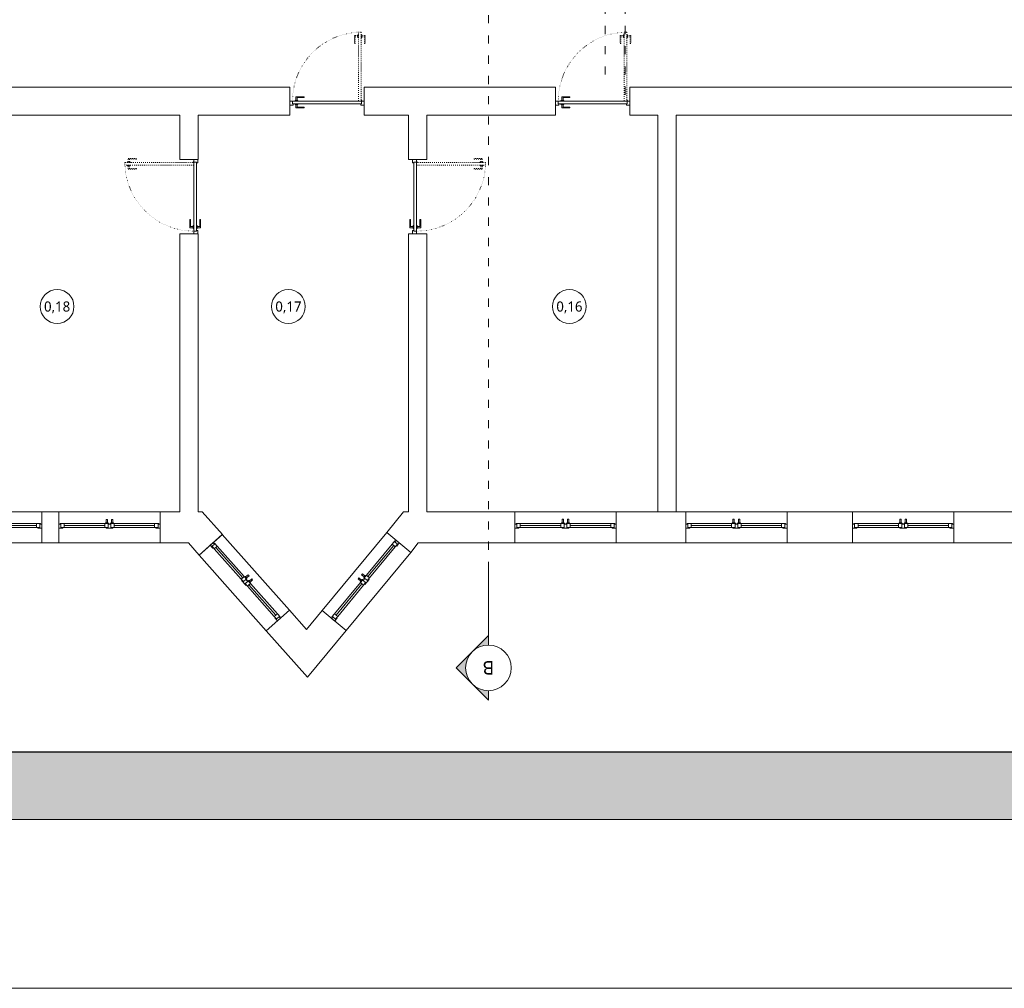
# Model space of a CAD drawing. Header units: millimetres. Extents: x 80301 to 146489, y -78581 to -28273.
# Tile 8 of 135: x 85444 to 86902, y -66786 to -65351. Entities that reach past the tile are written whole.
import ezdxf
from ezdxf.enums import TextEntityAlignment as Align

# ---------------------------------------------------------------- set-up
doc = ezdxf.new("R2010")
doc.units = ezdxf.units.MM
doc.linetypes.add('ACAD_ISO03W100', pattern=[30, 12, -18])
doc.linetypes.add('ACAD_ISO07W100', pattern=[3, 0, -3])
doc.layers.get('0').update_dxf_attribs({"lineweight": 0})
for name, color, linetype, lineweight in [('A-opisram.ART', 250, 'Continuous', 0), ('OPIS', 4, 'Continuous', 9), ('opis..KF', 250, 'Continuous', 15), ('stolarka_arch', 250, 'Continuous', 5), ('ściany ist..KF', 61, 'Continuous', 5)]:
    doc.layers.add(name, color=color, linetype=linetype, lineweight=lineweight)
doc.layers.add('A-pomocram.ART', color=254, linetype='Continuous', lineweight=0, plot=False)
doc.layers.add('A-wymram.ART', color=10, linetype='Continuous', lineweight=5, plot=False)
doc.layers.add('A-przekrycieram.ART', color=7, linetype='Continuous', lineweight=0, true_color=0xffffff)
doc.layers.add('instalacje_arch', color=7, linetype='Continuous', lineweight=30, true_color=0xd60000)
doc.styles.add('ARCH', font='segoeuil.ttf')
doc.dimstyles.new('RAMKA', dxfattribs={"dimscale": 20, "dimtxt": 4, "dimasz": 3, "dimexe": 5, "dimexo": 3, "dimgap": 1, "dimtad": 1, "dimdec": 1, "dimlfac": 0.01, "dimtxsty": 'ARCH', "dimblk": 'ARCHTICK', "dimcen": 0, "dimclrd": 256, "dimclre": 256, "dimclrt": 256, "dimadec": 0, "dimazin": 0, "dimtfac": 1, "dimtdec": 1, "dimtofl": 0, "dimtmove": 1, "dimatfit": 3, "dimfxl": 10, "dimfxlon": 1, "dimlwd": 0, "dimlwe": 0, "dimarcsym": 0})

# ---------------------------------------------------------------- blocks, each defined once
blk = doc.blocks.new('*U1052')
at = {"layer": 'stolarka_arch', "lineweight": 0}
blk.add_lwpolyline([(0, 0), (150, 0), (150, -46.1), (0, -46.1)], close=True, dxfattribs=at)
at = {"layer": 'stolarka_arch'}
for points in [[(0, -22), (6, -22), (6, -23), (3, -23), (3, -28), (0, -28)], [(3, -23), (8, -23), (8, -29), (2, -29), (2, -28), (3, -28)], [(8, -26), (68, -26), (68, -23), (8, -23)], [(8, -26), (68, -26), (68, -29), (8, -29)], [(73, -23), (68, -23), (68, -29), (74, -29), (74, -28), (73, -28)], [(73, -30), (69, -30), (69, -29), (73, -29)], [(70, -22), (80, -22), (80, -23), (77, -23), (77, -28), (73, -28), (73, -23), (70, -23)], [(77, -23), (82, -23), (82, -29), (76, -29), (76, -28), (77, -28)], [(81, -30), (77, -30), (77, -29), (81, -29)], [(142, -26), (82, -26), (82, -23), (142, -23)], [(142, -26), (82, -26), (82, -29), (142, -29)], [(147, -23), (142, -23), (142, -29), (148, -29), (148, -28), (147, -28)], [(150, -22), (144, -22), (144, -23), (147, -23), (147, -28), (150, -28)], [(72, -35), (70, -35), (70, -30), (72, -30)], [(80, -35), (78, -35), (78, -30), (80, -30)]]:
    blk.add_lwpolyline(points, close=True, dxfattribs=at)
blk = doc.blocks.new('*U1053')
at = {"layer": 'stolarka_arch', "lineweight": 0}
blk.add_lwpolyline([(0, 0), (150, 0), (150, -46.1), (0, -46.1)], close=True, dxfattribs=at)
at = {"layer": 'stolarka_arch'}
for points in [[(0, -22), (6, -22), (6, -23), (3, -23), (3, -28), (0, -28)], [(3, -23), (8, -23), (8, -29), (2, -29), (2, -28), (3, -28)], [(8, -26), (68, -26), (68, -23), (8, -23)], [(8, -26), (68, -26), (68, -29), (8, -29)], [(73, -23), (68, -23), (68, -29), (74, -29), (74, -28), (73, -28)], [(73, -30), (69, -30), (69, -29), (73, -29)], [(70, -22), (80, -22), (80, -23), (77, -23), (77, -28), (73, -28), (73, -23), (70, -23)], [(77, -23), (82, -23), (82, -29), (76, -29), (76, -28), (77, -28)], [(81, -30), (77, -30), (77, -29), (81, -29)], [(142, -26), (82, -26), (82, -23), (142, -23)], [(142, -26), (82, -26), (82, -29), (142, -29)], [(147, -23), (142, -23), (142, -29), (148, -29), (148, -28), (147, -28)], [(150, -22), (144, -22), (144, -23), (147, -23), (147, -28), (150, -28)], [(72, -35), (70, -35), (70, -30), (72, -30)], [(80, -35), (78, -35), (78, -30), (80, -30)]]:
    blk.add_lwpolyline(points, close=True, dxfattribs=at)
blk = doc.blocks.new('*U996')
at = {"layer": 'stolarka_arch', "lineweight": 0}
blk.add_lwpolyline([(0, 0), (150, 0), (150, -46), (0, -46)], close=True, dxfattribs=at)
at = {"layer": 'stolarka_arch'}
for points in [[(0, -22), (6, -22), (6, -23), (3, -23), (3, -28), (0, -28)], [(3, -23), (8, -23), (8, -29), (2, -29), (2, -28), (3, -28)], [(8, -26), (68, -26), (68, -23), (8, -23)], [(8, -26), (68, -26), (68, -29), (8, -29)], [(73, -23), (68, -23), (68, -29), (74, -29), (74, -28), (73, -28)], [(73, -30), (69, -30), (69, -29), (73, -29)], [(70, -22), (80, -22), (80, -23), (77, -23), (77, -28), (73, -28), (73, -23), (70, -23)], [(77, -23), (82, -23), (82, -29), (76, -29), (76, -28), (77, -28)], [(81, -30), (77, -30), (77, -29), (81, -29)], [(142, -26), (82, -26), (82, -23), (142, -23)], [(142, -26), (82, -26), (82, -29), (142, -29)], [(147, -23), (142, -23), (142, -29), (148, -29), (148, -28), (147, -28)], [(150, -22), (144, -22), (144, -23), (147, -23), (147, -28), (150, -28)], [(72, -35), (70, -35), (70, -30), (72, -30)], [(80, -35), (78, -35), (78, -30), (80, -30)]]:
    blk.add_lwpolyline(points, close=True, dxfattribs=at)
blk = doc.blocks.new('*U997')
at = {"layer": 'stolarka_arch', "lineweight": 0}
blk.add_lwpolyline([(0, 0), (150, 0), (150, -46), (0, -46)], close=True, dxfattribs=at)
at = {"layer": 'stolarka_arch'}
for points in [[(0, -22), (6, -22), (6, -23), (3, -23), (3, -28), (0, -28)], [(3, -23), (8, -23), (8, -29), (2, -29), (2, -28), (3, -28)], [(8, -26), (68, -26), (68, -23), (8, -23)], [(8, -26), (68, -26), (68, -29), (8, -29)], [(73, -23), (68, -23), (68, -29), (74, -29), (74, -28), (73, -28)], [(73, -30), (69, -30), (69, -29), (73, -29)], [(70, -22), (80, -22), (80, -23), (77, -23), (77, -28), (73, -28), (73, -23), (70, -23)], [(77, -23), (82, -23), (82, -29), (76, -29), (76, -28), (77, -28)], [(81, -30), (77, -30), (77, -29), (81, -29)], [(142, -26), (82, -26), (82, -23), (142, -23)], [(142, -26), (82, -26), (82, -29), (142, -29)], [(147, -23), (142, -23), (142, -29), (148, -29), (148, -28), (147, -28)], [(150, -22), (144, -22), (144, -23), (147, -23), (147, -28), (150, -28)], [(72, -35), (70, -35), (70, -30), (72, -30)], [(80, -35), (78, -35), (78, -30), (80, -30)]]:
    blk.add_lwpolyline(points, close=True, dxfattribs=at)
blk = doc.blocks.new('*U992')
at = {"layer": 'stolarka_arch', "lineweight": 0}
blk.add_lwpolyline([(0, 0), (150, 0), (150, -46), (0, -46)], close=True, dxfattribs=at)
at = {"layer": 'stolarka_arch'}
for points in [[(0, -22), (6, -22), (6, -23), (3, -23), (3, -28), (0, -28)], [(3, -23), (8, -23), (8, -29), (2, -29), (2, -28), (3, -28)], [(8, -26), (68, -26), (68, -23), (8, -23)], [(8, -26), (68, -26), (68, -29), (8, -29)], [(73, -23), (68, -23), (68, -29), (74, -29), (74, -28), (73, -28)], [(73, -30), (69, -30), (69, -29), (73, -29)], [(70, -22), (80, -22), (80, -23), (77, -23), (77, -28), (73, -28), (73, -23), (70, -23)], [(77, -23), (82, -23), (82, -29), (76, -29), (76, -28), (77, -28)], [(81, -30), (77, -30), (77, -29), (81, -29)], [(142, -26), (82, -26), (82, -23), (142, -23)], [(142, -26), (82, -26), (82, -29), (142, -29)], [(147, -23), (142, -23), (142, -29), (148, -29), (148, -28), (147, -28)], [(150, -22), (144, -22), (144, -23), (147, -23), (147, -28), (150, -28)], [(72, -35), (70, -35), (70, -30), (72, -30)], [(80, -35), (78, -35), (78, -30), (80, -30)]]:
    blk.add_lwpolyline(points, close=True, dxfattribs=at)
blk = doc.blocks.new('*U993')
at = {"layer": 'stolarka_arch', "lineweight": 0}
blk.add_lwpolyline([(0, 0), (150, 0), (150, -46), (0, -46)], close=True, dxfattribs=at)
at = {"layer": 'stolarka_arch'}
for points in [[(0, -22), (6, -22), (6, -23), (3, -23), (3, -28), (0, -28)], [(3, -23), (8, -23), (8, -29), (2, -29), (2, -28), (3, -28)], [(8, -26), (68, -26), (68, -23), (8, -23)], [(8, -26), (68, -26), (68, -29), (8, -29)], [(73, -23), (68, -23), (68, -29), (74, -29), (74, -28), (73, -28)], [(73, -30), (69, -30), (69, -29), (73, -29)], [(70, -22), (80, -22), (80, -23), (77, -23), (77, -28), (73, -28), (73, -23), (70, -23)], [(77, -23), (82, -23), (82, -29), (76, -29), (76, -28), (77, -28)], [(81, -30), (77, -30), (77, -29), (81, -29)], [(142, -26), (82, -26), (82, -23), (142, -23)], [(142, -26), (82, -26), (82, -29), (142, -29)], [(147, -23), (142, -23), (142, -29), (148, -29), (148, -28), (147, -28)], [(150, -22), (144, -22), (144, -23), (147, -23), (147, -28), (150, -28)], [(72, -35), (70, -35), (70, -30), (72, -30)], [(80, -35), (78, -35), (78, -30), (80, -30)]]:
    blk.add_lwpolyline(points, close=True, dxfattribs=at)
blk = doc.blocks.new('*U986')
at = {"layer": 'stolarka_arch', "lineweight": 0}
blk.add_lwpolyline([(0, 0), (150, 0), (150, -46), (0, -46)], close=True, dxfattribs=at)
at = {"layer": 'stolarka_arch'}
for points in [[(0, -22), (6, -22), (6, -23), (3, -23), (3, -28), (0, -28)], [(3, -23), (8, -23), (8, -29), (2, -29), (2, -28), (3, -28)], [(8, -26), (68, -26), (68, -23), (8, -23)], [(8, -26), (68, -26), (68, -29), (8, -29)], [(73, -23), (68, -23), (68, -29), (74, -29), (74, -28), (73, -28)], [(73, -30), (69, -30), (69, -29), (73, -29)], [(70, -22), (80, -22), (80, -23), (77, -23), (77, -28), (73, -28), (73, -23), (70, -23)], [(77, -23), (82, -23), (82, -29), (76, -29), (76, -28), (77, -28)], [(81, -30), (77, -30), (77, -29), (81, -29)], [(142, -26), (82, -26), (82, -23), (142, -23)], [(142, -26), (82, -26), (82, -29), (142, -29)], [(147, -23), (142, -23), (142, -29), (148, -29), (148, -28), (147, -28)], [(150, -22), (144, -22), (144, -23), (147, -23), (147, -28), (150, -28)], [(72, -35), (70, -35), (70, -30), (72, -30)], [(80, -35), (78, -35), (78, -30), (80, -30)]]:
    blk.add_lwpolyline(points, close=True, dxfattribs=at)
blk = doc.blocks.new('*U648')
at = {"layer": 'stolarka_arch', "linetype": 'ACAD_ISO03W100', "lineweight": 0, "ltscale": 0.1}
for points in [[(3.5, 97), (-1.5, 97), (-1.5, 85), (-0.5, 85), (-0.5, 95), (3.5, 95)], [(3.5, 98), (3.5, 94), (4.5, 94), (4.5, 98)], [(4.5, 102), (4.5, 0), (8.5, 0), (8.5, 102)], [(9.5, 98), (9.5, 94), (8.5, 94), (8.5, 98)], [(9.5, 97), (14.5, 97), (14.5, 85), (13.5, 85), (13.5, 95), (9.5, 95)]]:
    blk.add_lwpolyline(points, close=True, dxfattribs=at)
at = {"layer": 'stolarka_arch'}
for points in [[(5, -4), (5, -6), (0, -6), (0, 0), (4, 0), (4, -4), (5, -4)], [(106, 0), (4, 0), (4, -4), (106, -4)], [(101, 1), (101, 6), (89, 6), (89, 5), (99, 5), (99, 1)], [(102, 1), (98, 1), (98, 0), (102, 0)], [(105, -4), (105, -6), (110, -6), (110, 0), (106, 0), (106, -4), (105, -4)], [(101, -5), (101, -10), (89, -10), (89, -9), (99, -9), (99, -5)], [(102, -5), (98, -5), (98, -4), (102, -4)]]:
    blk.add_lwpolyline(points, close=True, dxfattribs=at)
blk.add_circle((4, 0.5), 0.5, dxfattribs=at)
at = {"layer": 'stolarka_arch', "linetype": 'ACAD_ISO07W100', "lineweight": 0, "ltscale": 0.5}
blk.add_arc((4, 0), 102, 0, 89.6506, dxfattribs=at)
blk = doc.blocks.new('nr pom')
at = {"layer": 'opis..KF', "lineweight": 20}
blk.add_circle((0, 0), 25, dxfattribs=at)
at = {"layer": 'opis..KF', "style": 'ARCH'}
blk.add_attdef('00', text='', height=15, dxfattribs=at).set_placement((0, 0), align=Align.MIDDLE_CENTER)
blk = doc.blocks.new('*U1442')
at = {"layer": 'OPIS', "lineweight": 20}
h = blk.add_hatch(color=256, dxfattribs=at)
h.dxf.hatch_style = 1
h.paths.add_polyline_path([(-23.9, -3800.2), (0, -3824.1), (0, -3810.1, -0.198912)])
h.paths.add_polyline_path([(-23.9, -3800.2, -0.198912), (-33.8, -3776.4, -0.198912), (-23.9, -3752.5), (-47.7, -3776.4)])
h.paths.add_polyline_path([(0, -3742.6), (0, -3728.6), (-23.9, -3752.5, -0.198912)])
at = {"layer": 'OPIS', "linetype": 'ACAD_ISO03W100', "lineweight": 9}
blk.add_line((0, -3631.4), (0, -145), dxfattribs=at)
at = {"layer": 'OPIS', "lineweight": 20}
for points in [[(0, -3731.4), (0, -3631.4)], [(0, -3742.6), (0, -3728.6), (-47.7, -3776.4), (0, -3824.1), (0, -3810.1)]]:
    blk.add_lwpolyline(points, dxfattribs=at)
blk.add_circle((0, -3776.4), 33.8, dxfattribs=at)
at = {"layer": 'OPIS', "style": 'ARCH'}
for tag, p in [('P1', (0, 0)), ('P2', (0, -3776.4))]:
    blk.add_attdef(tag, text='', height=20, rotation=180, dxfattribs=at).set_placement(p, align=Align.MIDDLE_CENTER)
blk = doc.blocks.new('_ArchTick')
at = {"color": 0, "linetype": 'ByBlock', "const_width": 0.15}
blk.add_lwpolyline([(-0.5, -0.5), (0.5, 0.5)], dxfattribs=at)
blk = doc.blocks.new('*D1237')
at = {"layer": 'A-wymram.ART', "linetype": 'Continuous', "lineweight": 0, "transparency": 16777216}
for p, q in [((0, -60), (0, -350)), ((8500, -60), (8500, -350)), ((8500, -250), (0, -250))]:
    blk.add_line(p, q, dxfattribs=at)
at = {"layer": 'Defpoints', "color": 0, "transparency": 16777216}
for p in [(0, 0), (8500, 0), (0, -250)]:
    blk.add_point(p, dxfattribs=at)
at = {"layer": 'A-wymram.ART', "lineweight": 0, "transparency": 16777216, "xscale": 60, "yscale": 60, "zscale": 60, "rotation": 180}
blk.add_blockref('_ArchTick', (0, -250), dxfattribs=at)
at = {"layer": 'A-wymram.ART', "lineweight": 0, "transparency": 16777216, "xscale": 60, "yscale": 60, "zscale": 60}
blk.add_blockref('_ArchTick', (8500, -250), dxfattribs=at)
at = {"layer": 'A-wymram.ART', "transparency": 16777216, "insert": (4250, -188.6), "char_height": 80, "attachment_point": 5, "style": 'ARCH'}
blk.add_mtext('85', dxfattribs=at)
blk = doc.blocks.new('*U1234')
at = {"layer": 'A-przekrycieram.ART'}
h = blk.add_hatch(color=256, dxfattribs=at)
h.dxf.hatch_style = 1
h.paths.add_polyline_path([(0, 4200), (8500, 4200), (8500, 0), (0, 0)])
h.paths.add_polyline_path([(200, 4100), (8400, 4100), (8400, 100), (200, 100)], flags=16)
at = {"layer": 'A-opisram.ART', "lineweight": 30}
blk.add_lwpolyline([(200, 4100), (8400, 4100), (8400, 100), (200, 100)], close=True, dxfattribs=at)
at = {"layer": 'A-pomocram.ART'}
blk.add_lwpolyline([(0, 4200), (8500, 4200), (8500, 0), (0, 0)], close=True, dxfattribs=at)
at = {"layer": 'A-wymram.ART'}
dim = blk.add_linear_dim(base=(0, -250), p1=(8500, 0), p2=(0, 0), dimstyle='RAMKA', dxfattribs=at)
dim.commit()
dim.dimension.update_dxf_attribs({"geometry": '*D1237', "text_midpoint": (4250, -188.63)})

msp = doc.modelspace()

# ---------------------------------------------------------------- linework, layer by layer
at = {"linetype": 'ACAD_ISO03W100'}
for p, q in [((86310.61, -64339.99), (86310.61, -65446.8)), ((86340.61, -64339.99), (86340.61, -65461.99))]:
    msp.add_line(p, q, dxfattribs=at)
at = {"layer": 'ściany ist..KF', "linetype": 'ByBlock'}
for points in [[(85843.97, -65492), (85843.97, -65450.99), (85248.9, -65450.99), (85248.9, -65492), (85267.89, -65492), (85267.89, -66080.01), (85260.55, -66080), (85260.55, -66126.02), (85326.62, -66126.01), (85326.62, -66080.01), (85297.89, -66080.01), (85297.89, -65492), (85681.03, -65492), (85681.03, -65557.93), (85708.03, -65557.93), (85708.03, -65492), (85843.97, -65492)], [(85953.97, -65492), (86019.75, -65492), (86019.75, -65557.93), (86046.75, -65557.93), (86046.75, -65492), (86237.44, -65492), (86237.44, -65450.99), (85953.97, -65450.99), (85953.97, -65492)], [(86347.44, -65492), (86347.44, -65450.99), (86916.64, -65450.99), (86916.64, -65492), (86416.03, -65492), (86416.03, -66080), (86430.1, -66080), (86430.1, -66126), (86327.19, -66126), (86327.19, -66080), (86389.03, -66080), (86389.03, -65492), (86347.44, -65492)], [(85651.73, -66126.02), (85651.73, -66080.02), (85681.03, -66080.02), (85681.03, -65667.93), (85708.03, -65667.93), (85708.03, -66080), (85714.34, -66080), (85743.98, -66113.38), (85709.55, -66143.94), (85693.67, -66126.02), (85651.73, -66126.02)], [(86019.75, -65667.93), (86019.75, -66080), (86012.41, -66080), (85987.35, -66110.66), (86022.9, -66140.01), (86034.11, -66126), (86177.19, -66126), (86177.19, -66080), (86046.75, -66080), (86046.75, -65667.93), (86019.75, -65667.93)], [(85927.31, -66255.62), (85870.11, -66325.04), (85809.02, -66256.22), (85843.49, -66225.66), (85868.83, -66254.25), (85891.84, -66226.33), (85927.39, -66255.68)]]:
    msp.add_lwpolyline(points, dxfattribs=at)
for points in [[(85501.73, -66126.02), (85476.62, -66126.02), (85476.62, -66080.02), (85501.73, -66080.02)], [(86327.19, -66126), (86430.1, -66126), (86430.1, -66080), (86327.19, -66080)], [(86580.1, -66126), (86677.26, -66126), (86677.26, -66080), (86580.1, -66080)], [(86827.26, -66126), (86918.67, -66126), (86918.67, -66080), (86827.26, -66080)]]:
    msp.add_lwpolyline(points, close=True, dxfattribs=at)

# ---------------------------------------------------------------- block references
msp.add_blockref('*U1234', (80663.85, -66535.84))
at = {"layer": 'instalacje_arch'}
ref = msp.add_blockref('*U1442', (86137.97, -62534.67), dxfattribs=at)
ref.add_attrib('P2', 'B', dxfattribs={"layer": 'OPIS', "height": 20, "rotation": 180, "style": 'ARCH'}).set_placement((86137.97, -66311.03), align=Align.MIDDLE_CENTER)
at = {"layer": 'opis..KF', "color": 30}
for p, values in [((85499.31, -65775.72), {'00': '0,18'}), ((85841.79, -65775.72), {'00': '0,17'}), ((86257.9, -65775.72), {'00': '0,16'})]:
    msp.add_blockref('nr pom', p, dxfattribs=at).add_auto_attribs(values)
at = {"layer": 'stolarka_arch', "color": 5, "xscale": -1}
for p in [(85953.97, -65471.27), (86347.44, -65471.27)]:
    msp.add_blockref('*U648', p, dxfattribs=at)
for name, p, rotation in [('*U648', (85701.65, -65557.93), 90), ('*U1053', (85927.39, -66255.68), 230.4541582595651)]:
    msp.add_blockref(name, p, dxfattribs=dict(at, rotation=rotation))
at = {"layer": 'stolarka_arch', "color": 5}
for name, p, rotation in [('*U648', (86031.65, -65557.93), 270), ('*U1052', (85809.07, -66256.18), 131.5985958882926)]:
    msp.add_blockref(name, p, dxfattribs=dict(at, rotation=rotation))
at = {"layer": 'stolarka_arch', "rotation": 180}
for name, p in [('*U996', (85476.62, -66126.03)), ('*U997', (85651.73, -66126.02))]:
    msp.add_blockref(name, p, dxfattribs=at)
at = {"layer": 'stolarka_arch', "xscale": -1, "rotation": 180}
for name, p in [('*U992', (86177.19, -66126)), ('*U993', (86430.1, -66126)), ('*U986', (86677.26, -66126))]:
    msp.add_blockref(name, p, dxfattribs=at)

doc.saveas('drawing.dxf')
